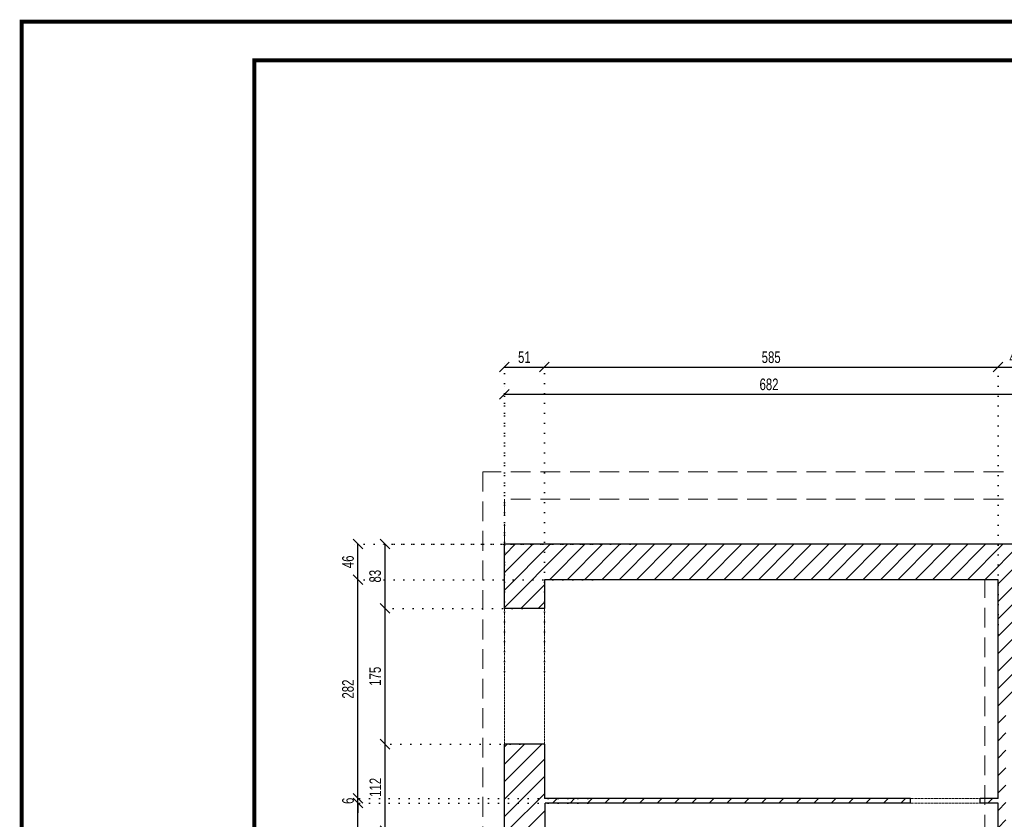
# Model space of a CAD drawing. Header units: millimetres. Extents: x 11149 to 111407, y -107619 to -23630.
# Tile 101 of 245: x 11149 to 12419, y -28161 to -27130. Entities that reach past the tile are written whole.
import ezdxf

# ---------------------------------------------------------------- set-up
doc = ezdxf.new("R2010")
doc.units = ezdxf.units.MM
doc.header["$LTSCALE"] = 2
for name, pattern in [('DOT', [6.35, 0, -6.35]), ('HIDDEN', [9.525, 6.35, -3.175]), ('HIDDENX2', [19.05, 12.7, -6.35])]:
    doc.linetypes.add(name, pattern=pattern)
doc.layers.get('0').update_dxf_attribs({"plot": 0})
doc.layers.get('Defpoints').update_dxf_attribs({"color": 1})
for name, color, linetype, lineweight in [('0_OPIS', 7, 'Continuous', 13), ('3DPLAN_A_WYSOKOŚCI ZMIANA', 144, 'HIDDENX2', 5), ('A_ściany mur', 2, 'Continuous', 30), ('e-cad_wymiary', 4, 'Continuous', 9)]:
    doc.layers.add(name, color=color, linetype=linetype, lineweight=lineweight)
doc.layers.add('3DPLAN_A_KRESKOWANIE 1', color=253, linetype='Continuous')
doc.styles.add('e-cad_1', font='arial.ttf', dxfattribs={"width": 0.7})
doc.dimstyles.new('e-cad_1_100_[cm]', dxfattribs={"dimscale": 10, "dimtxt": 1.5, "dimasz": 1.25, "dimexe": 1.25, "dimexo": 0.625, "dimgap": 0.5, "dimtad": 1, "dimdec": 0, "dimrnd": 1, "dimzin": 1, "dimtxsty": 'e-cad_1', "dimblk": 'OBLIQUE', "dimcen": 2.5, "dimclrd": 256, "dimclre": 252, "dimclrt": 7, "dimadec": 0, "dimazin": 0, "dimtfac": 1, "dimtix": 1, "dimtmove": 2, "dimatfit": 3, "dimldrblk": 'NONE', "dimfxl": 60, "dimfxlon": 1, "dimarcsym": 0})

# ---------------------------------------------------------------- blocks, each defined once
blk = doc.blocks.new('_OBLIQUE')
at = {"color": 0, "linetype": 'ByBlock', "lineweight": -2}
blk.add_line((-0.5, -0.5), (0.5, 0.5), dxfattribs=at)
blk = doc.blocks.new('*D296')
at = {"layer": 'Defpoints', "color": 0}
for p in [(11620.5, -28063.9), (11800.7, -28063.9), (11800.7, -28175.4)]:
    blk.add_point(p, dxfattribs=at)
at = {"layer": 'e-cad_wymiary', "color": 252, "linetype": 'DOT', "lineweight": -2}
for p, q in [((11794.5, -28063.9), (11608, -28063.9)), ((11794.5, -28175.4), (11608, -28175.4))]:
    blk.add_line(p, q, dxfattribs=at)
at = {"layer": 'e-cad_wymiary', "lineweight": -2}
blk.add_line((11620.5, -28175.4), (11620.5, -28063.9), dxfattribs=at)
at = {"layer": 'e-cad_wymiary', "lineweight": -2, "xscale": 12.5, "yscale": 12.5, "zscale": 12.5}
for p, rotation in [((11620.5, -28063.9), 90), ((11620.5, -28175.4), 270)]:
    blk.add_blockref('_OBLIQUE', p, dxfattribs=dict(at, rotation=rotation))
at = {"layer": 'e-cad_wymiary', "color": 7, "insert": (11608, -28119.6), "char_height": 15, "attachment_point": 5, "rotation": 90, "style": 'e-cad_1'}
blk.add_mtext('112', dxfattribs=at)
blk = doc.blocks.new('_None')
blk = doc.blocks.new('*D297')
at = {"layer": 'Defpoints', "color": 0}
for p in [(11620.5, -27888.9), (11803.6, -27888.9), (11800.7, -28063.9)]:
    blk.add_point(p, dxfattribs=at)
at = {"layer": 'e-cad_wymiary', "color": 252, "linetype": 'DOT', "lineweight": -2}
for p, q in [((11797.4, -27888.9), (11608, -27888.9)), ((11794.5, -28063.9), (11608, -28063.9))]:
    blk.add_line(p, q, dxfattribs=at)
at = {"layer": 'e-cad_wymiary', "lineweight": -2}
blk.add_line((11620.5, -28063.9), (11620.5, -27888.9), dxfattribs=at)
at = {"layer": 'e-cad_wymiary', "lineweight": -2, "xscale": 12.5, "yscale": 12.5, "zscale": 12.5}
for p, rotation in [((11620.5, -27888.9), 90), ((11620.5, -28063.9), 270)]:
    blk.add_blockref('_OBLIQUE', p, dxfattribs=dict(at, rotation=rotation))
at = {"layer": 'e-cad_wymiary', "color": 7, "insert": (11607.8, -27976.4), "char_height": 15, "attachment_point": 5, "rotation": 90, "style": 'e-cad_1'}
blk.add_mtext('175', dxfattribs=at)
blk = doc.blocks.new('*D298')
at = {"layer": 'Defpoints', "color": 0}
for p in [(11620.5, -27805.9), (11943, -27805.9), (11803.6, -27888.9)]:
    blk.add_point(p, dxfattribs=at)
at = {"layer": 'e-cad_wymiary', "color": 252, "linetype": 'DOT', "lineweight": -2}
for p, q in [((11936.7, -27805.9), (11608, -27805.9)), ((11797.4, -27888.9), (11608, -27888.9))]:
    blk.add_line(p, q, dxfattribs=at)
at = {"layer": 'e-cad_wymiary', "lineweight": -2}
blk.add_line((11620.5, -27888.9), (11620.5, -27805.9), dxfattribs=at)
at = {"layer": 'e-cad_wymiary', "lineweight": -2, "xscale": 12.5, "yscale": 12.5, "zscale": 12.5}
for p, rotation in [((11620.5, -27805.9), 90), ((11620.5, -27888.9), 270)]:
    blk.add_blockref('_OBLIQUE', p, dxfattribs=dict(at, rotation=rotation))
at = {"layer": 'e-cad_wymiary', "color": 7, "insert": (11607.8, -27847.4), "char_height": 15, "attachment_point": 5, "rotation": 90, "style": 'e-cad_1'}
blk.add_mtext('83', dxfattribs=at)
blk = doc.blocks.new('*D304')
at = {"layer": 'Defpoints', "color": 0}
for p in [(11585.5, -28139.9), (11888.3, -28139.9), (11936.8, -28418.9)]:
    blk.add_point(p, dxfattribs=at)
at = {"layer": 'e-cad_wymiary', "color": 252, "linetype": 'DOT', "lineweight": -2}
for p, q in [((11882, -28139.9), (11573, -28139.9)), ((11930.6, -28418.9), (11573, -28418.9))]:
    blk.add_line(p, q, dxfattribs=at)
at = {"layer": 'e-cad_wymiary', "lineweight": -2}
blk.add_line((11585.5, -28418.9), (11585.5, -28139.9), dxfattribs=at)
at = {"layer": 'e-cad_wymiary', "lineweight": -2, "xscale": 12.5, "yscale": 12.5, "zscale": 12.5}
for p, rotation in [((11585.5, -28139.9), 90), ((11585.5, -28418.9), 270)]:
    blk.add_blockref('_OBLIQUE', p, dxfattribs=dict(at, rotation=rotation))
at = {"layer": 'e-cad_wymiary', "color": 7, "insert": (11572.8, -28279.4), "char_height": 15, "attachment_point": 5, "rotation": 90, "style": 'e-cad_1'}
blk.add_mtext('279', dxfattribs=at)
blk = doc.blocks.new('*D305')
at = {"layer": 'Defpoints', "color": 0}
for p in [(11585.5, -28133.9), (11888.3, -28133.9), (11888.3, -28139.9)]:
    blk.add_point(p, dxfattribs=at)
at = {"layer": 'e-cad_wymiary', "lineweight": -2}
for p, q in [((11585.5, -28133.9), (11585.5, -28121.4)), ((11585.5, -28139.9), (11585.5, -28133.9)), ((11585.5, -28139.9), (11585.5, -28152.4))]:
    blk.add_line(p, q, dxfattribs=at)
at = {"layer": 'e-cad_wymiary', "color": 252, "linetype": 'DOT', "lineweight": -2}
for p, q in [((11882, -28133.9), (11573, -28133.9)), ((11882, -28139.9), (11573, -28139.9))]:
    blk.add_line(p, q, dxfattribs=at)
at = {"layer": 'e-cad_wymiary', "lineweight": -2, "xscale": 12.5, "yscale": 12.5, "zscale": 12.5}
for p, rotation in [((11585.5, -28133.9), 270), ((11585.5, -28139.9), 90)]:
    blk.add_blockref('_OBLIQUE', p, dxfattribs=dict(at, rotation=rotation))
at = {"layer": 'e-cad_wymiary', "color": 7, "insert": (11572.8, -28136.9), "char_height": 15, "attachment_point": 5, "rotation": 90, "style": 'e-cad_1'}
blk.add_mtext('6', dxfattribs=at)
blk = doc.blocks.new('*D306')
at = {"layer": 'Defpoints', "color": 0}
for p in [(11585.5, -27851.9), (11894.3, -27851.9), (11888.3, -28133.9)]:
    blk.add_point(p, dxfattribs=at)
at = {"layer": 'e-cad_wymiary', "color": 252, "linetype": 'DOT', "lineweight": -2}
for p, q in [((11888.1, -27851.9), (11573, -27851.9)), ((11882, -28133.9), (11573, -28133.9))]:
    blk.add_line(p, q, dxfattribs=at)
at = {"layer": 'e-cad_wymiary', "lineweight": -2}
blk.add_line((11585.5, -28133.9), (11585.5, -27851.9), dxfattribs=at)
at = {"layer": 'e-cad_wymiary', "lineweight": -2, "xscale": 12.5, "yscale": 12.5, "zscale": 12.5}
for p, rotation in [((11585.5, -27851.9), 90), ((11585.5, -28133.9), 270)]:
    blk.add_blockref('_OBLIQUE', p, dxfattribs=dict(at, rotation=rotation))
at = {"layer": 'e-cad_wymiary', "color": 7, "insert": (11572.8, -27992.9), "char_height": 15, "attachment_point": 5, "rotation": 90, "style": 'e-cad_1'}
blk.add_mtext('282', dxfattribs=at)
blk = doc.blocks.new('*D307')
at = {"layer": 'Defpoints', "color": 0}
for p in [(11585.5, -27805.9), (11894.3, -27805.9), (11894.3, -27851.9)]:
    blk.add_point(p, dxfattribs=at)
at = {"layer": 'e-cad_wymiary', "color": 252, "linetype": 'DOT', "lineweight": -2}
for p, q in [((11888.1, -27805.9), (11573, -27805.9)), ((11888.1, -27851.9), (11573, -27851.9))]:
    blk.add_line(p, q, dxfattribs=at)
at = {"layer": 'e-cad_wymiary', "lineweight": -2}
blk.add_line((11585.5, -27851.9), (11585.5, -27805.9), dxfattribs=at)
at = {"layer": 'e-cad_wymiary', "lineweight": -2, "xscale": 12.5, "yscale": 12.5, "zscale": 12.5}
for p, rotation in [((11585.5, -27805.9), 90), ((11585.5, -27851.9), 270)]:
    blk.add_blockref('_OBLIQUE', p, dxfattribs=dict(at, rotation=rotation))
at = {"layer": 'e-cad_wymiary', "color": 7, "insert": (11572.8, -27828.9), "char_height": 15, "attachment_point": 5, "rotation": 90, "style": 'e-cad_1'}
blk.add_mtext('46', dxfattribs=at)
blk = doc.blocks.new('*D308')
at = {"layer": 'Defpoints', "color": 0}
for p in [(12457, -27612.9), (12457, -27834.9), (11774.5, -27851.9)]:
    blk.add_point(p, dxfattribs=at)
at = {"layer": 'e-cad_wymiary', "color": 252, "linetype": 'DOT', "lineweight": -2}
for p, q in [((11774.5, -27845.6), (11774.5, -27600.4)), ((12457, -27828.6), (12457, -27600.4))]:
    blk.add_line(p, q, dxfattribs=at)
at = {"layer": 'e-cad_wymiary', "lineweight": -2}
blk.add_line((11774.5, -27612.9), (12457, -27612.9), dxfattribs=at)
at = {"layer": 'e-cad_wymiary', "lineweight": -2, "xscale": 12.5, "yscale": 12.5, "zscale": 12.5, "rotation": 180}
blk.add_blockref('_OBLIQUE', (11774.5, -27612.9), dxfattribs=at)
at = {"layer": 'e-cad_wymiary', "lineweight": -2, "xscale": 12.5, "yscale": 12.5, "zscale": 12.5}
blk.add_blockref('_OBLIQUE', (12457, -27612.9), dxfattribs=at)
at = {"layer": 'e-cad_wymiary', "color": 7, "insert": (12115.7, -27600.2), "char_height": 15, "attachment_point": 5, "style": 'e-cad_1'}
blk.add_mtext('682', dxfattribs=at)
blk = doc.blocks.new('*D333')
at = {"layer": 'Defpoints', "color": 0}
for p in [(11826, -27577.9), (11774.5, -27976.4), (11826, -27976.4)]:
    blk.add_point(p, dxfattribs=at)
at = {"layer": 'e-cad_wymiary', "color": 252, "linetype": 'DOT', "lineweight": -2}
for p, q in [((11774.5, -27970.1), (11774.5, -27565.4)), ((11826, -27970.1), (11826, -27565.4))]:
    blk.add_line(p, q, dxfattribs=at)
at = {"layer": 'e-cad_wymiary', "lineweight": -2}
blk.add_line((11774.5, -27577.9), (11826, -27577.9), dxfattribs=at)
at = {"layer": 'e-cad_wymiary', "lineweight": -2, "xscale": 12.5, "yscale": 12.5, "zscale": 12.5, "rotation": 180}
blk.add_blockref('_OBLIQUE', (11774.5, -27577.9), dxfattribs=at)
at = {"layer": 'e-cad_wymiary', "lineweight": -2, "xscale": 12.5, "yscale": 12.5, "zscale": 12.5}
blk.add_blockref('_OBLIQUE', (11826, -27577.9), dxfattribs=at)
at = {"layer": 'e-cad_wymiary', "color": 7, "insert": (11800.2, -27565.2), "char_height": 15, "attachment_point": 5, "style": 'e-cad_1'}
blk.add_mtext('51', dxfattribs=at)
blk = doc.blocks.new('*D334')
at = {"layer": 'Defpoints', "color": 0}
for p in [(12411, -27577.9), (12411, -27928.7), (11826, -27976.4)]:
    blk.add_point(p, dxfattribs=at)
at = {"layer": 'e-cad_wymiary', "color": 252, "linetype": 'DOT', "lineweight": -2}
for p, q in [((11826, -27970.1), (11826, -27565.4)), ((12411, -27922.4), (12411, -27565.4))]:
    blk.add_line(p, q, dxfattribs=at)
at = {"layer": 'e-cad_wymiary', "lineweight": -2}
blk.add_line((11826, -27577.9), (12411, -27577.9), dxfattribs=at)
at = {"layer": 'e-cad_wymiary', "lineweight": -2, "xscale": 12.5, "yscale": 12.5, "zscale": 12.5, "rotation": 180}
blk.add_blockref('_OBLIQUE', (11826, -27577.9), dxfattribs=at)
at = {"layer": 'e-cad_wymiary', "lineweight": -2, "xscale": 12.5, "yscale": 12.5, "zscale": 12.5}
blk.add_blockref('_OBLIQUE', (12411, -27577.9), dxfattribs=at)
at = {"layer": 'e-cad_wymiary', "color": 7, "insert": (12118.5, -27565.2), "char_height": 15, "attachment_point": 5, "style": 'e-cad_1'}
blk.add_mtext('585', dxfattribs=at)
blk = doc.blocks.new('*D335')
at = {"layer": 'Defpoints', "color": 0}
for p in [(12457, -27577.9), (12411, -27928.7), (12457, -27924)]:
    blk.add_point(p, dxfattribs=at)
at = {"layer": 'e-cad_wymiary', "color": 252, "linetype": 'DOT', "lineweight": -2}
for p, q in [((12411, -27922.4), (12411, -27565.4)), ((12457, -27917.7), (12457, -27565.4))]:
    blk.add_line(p, q, dxfattribs=at)
at = {"layer": 'e-cad_wymiary', "lineweight": -2}
blk.add_line((12411, -27577.9), (12457, -27577.9), dxfattribs=at)
at = {"layer": 'e-cad_wymiary', "lineweight": -2, "xscale": 12.5, "yscale": 12.5, "zscale": 12.5, "rotation": 180}
blk.add_blockref('_OBLIQUE', (12411, -27577.9), dxfattribs=at)
at = {"layer": 'e-cad_wymiary', "lineweight": -2, "xscale": 12.5, "yscale": 12.5, "zscale": 12.5}
blk.add_blockref('_OBLIQUE', (12457, -27577.9), dxfattribs=at)
at = {"layer": 'e-cad_wymiary', "color": 7, "insert": (12434, -27565.2), "char_height": 15, "attachment_point": 5, "style": 'e-cad_1'}
blk.add_mtext('46', dxfattribs=at)

msp = doc.modelspace()

# ---------------------------------------------------------------- hatches: boundary and pattern name
at = {"layer": '3DPLAN_A_KRESKOWANIE 1'}
h = msp.add_hatch(dxfattribs=at)
h.set_pattern_fill('ANSI31', color=256, scale=5, style=0)
h.set_pattern_definition([(45, (15147.047, -29342.012), (-11.22532, 11.22532), [])])
h.paths.add_polyline_path([(15208.99, -29306.89), (15087.99, -29306.89), (15087.99, -29384.89), (15208.99, -29384.89)])
h.paths.add_polyline_path([(16677.49, -29121.89), (16623.99, -29121.89), (16623.99, -29308.89), (16290.99, -29308.89), (16290.99, -29384.89), (16677.49, -29384.89)])
h.paths.add_polyline_path([(16115.99, -29308.89), (16047.99, -29308.89), (16047.99, -29148.89), (16014.99, -29148.89), (16014.99, -29308.89), (15977.99, -29308.89), (15977.99, -29384.89), (16115.99, -29384.89)])
h.paths.add_polyline_path([(15802.99, -29308.89), (15767.99, -29308.89), (15767.99, -28746.89), (15772.99, -28746.89), (15772.99, -28712.89), (15691.99, -28712.89), (15691.99, -28642.89), (15671.99, -28642.89), (15671.99, -28710.89), (15658.99, -28710.89), (15658.99, -28746.89), (15736.99, -28746.89), (15736.99, -29058.89), (15726.99, -29058.89), (15726.99, -29069.89), (15736.99, -29069.89), (15736.99, -29306.89), (15689.99, -29306.89), (15689.99, -29384.89), (15802.99, -29384.89)])
h.paths.add_polyline_path([(16443.99, -28715.89), (16348.99, -28715.89), (16348.99, -28647.89), (16324.99, -28647.89), (16324.99, -28715.89), (16097.99, -28715.89), (16097.99, -28691.89), (16056.99, -28691.89), (16056.99, -28450.89), (16068.99, -28450.89), (16068.99, -28440.89), (16324.99, -28440.89), (16324.99, -28557.89), (16348.99, -28557.89), (16348.99, -28439.89), (16623.99, -28439.89), (16623.99, -28481.89), (16677.49, -28481.89), (16677.49, -28090.89), (16618.99, -28090.89), (16618.99, -28420.89), (15614.99, -28420.89), (15614.99, -28441.89), (15671.99, -28441.89), (15671.99, -28522.89), (15691.99, -28522.89), (15691.99, -28438.89), (16026.99, -28438.89), (16026.99, -28712.89), (15892.99, -28712.89), (15892.99, -28746.89), (16014.99, -28746.89), (16014.99, -28802.89), (16047.99, -28802.89), (16047.99, -28747.89), (16069.99, -28747.89), (16069.99, -28744.89), (16443.99, -28744.89)])
h.paths.add_polyline_path([(16677.49, -28681.89), (16623.99, -28681.89), (16623.99, -28715.89), (16533.99, -28715.89), (16533.99, -28744.89), (16623.99, -28744.89), (16623.99, -28782.89), (16677.49, -28782.89)])
h.paths.add_polyline_path([(16677.49, -28566.89), (16623.99, -28566.89), (16623.99, -28601.89), (16677.49, -28601.89)])
h.paths.add_polyline_path([(16677.49, -28867.89), (16623.99, -28867.89), (16623.99, -28916.89), (16677.49, -28916.89)])
h.paths.add_polyline_path([(16677.49, -27805.89), (15967.99, -27805.89), (15967.99, -27862.89), (16618.99, -27862.89), (16618.99, -27970.89), (16677.49, -27970.89)])
h.paths.add_polyline_path([(15500.99, -27805.89), (15380.99, -27805.89), (15380.99, -27867.89), (15454.99, -27867.89), (15454.99, -28420.89), (14450.99, -28420.89), (14450.99, -28435.89), (14331.99, -28435.89), (14331.99, -28420.89), (14227.99, -28420.89), (14227.99, -28435.89), (14207.99, -28435.89), (14207.99, -28467.89), (14230.99, -28467.89), (14230.99, -28496.89), (14276.99, -28496.89), (14276.99, -28467.89), (14827.99, -28467.89), (14827.99, -28490.89), (14866.99, -28490.89), (14866.99, -28439.89), (15420.99, -28439.89), (15420.99, -28504.89), (15467.99, -28504.89), (15467.99, -28441.89), (15494.99, -28441.89), (15494.99, -28420.89), (15467.99, -28420.89), (15467.99, -27862.89), (15500.99, -27862.89)])
h.paths.add_polyline_path([(15792.99, -27805.89), (15675.99, -27805.89), (15675.99, -27862.89), (15792.99, -27862.89)])
h.paths.add_polyline_path([(14935.99, -28756.89), (15425.99, -28756.89), (15425.99, -29306.89), (15383.99, -29306.89), (15383.99, -29384.89), (15514.99, -29384.89), (15514.99, -29306.89), (15441.99, -29306.89), (15441.99, -29069.89), (15636.99, -29069.89), (15636.99, -29058.89), (15441.99, -29058.89), (15441.99, -28772.89), (15466.99, -28772.89), (15466.99, -28746.89), (15568.99, -28746.89), (15568.99, -28710.89), (15467.99, -28710.89), (15467.99, -28677.89), (15420.99, -28677.89), (15420.99, -28720.89), (14866.99, -28720.89), (14866.99, -28640.89), (14827.99, -28640.89), (14827.99, -28721.89), (14417.99, -28721.89), (14417.99, -28756.89), (14765.99, -28756.89), (14765.99, -28833.89), (14935.99, -28833.89)])
h.paths.add_polyline_path([(14912.99, -29306.89), (14891.99, -29306.89), (14891.99, -28974.89), (14421.99, -28974.89), (14421.99, -28984.89), (14884.99, -28984.89), (14884.99, -29310.89), (14777.99, -29310.89), (14777.99, -29384.89), (14912.99, -29384.89)])
h.paths.add_polyline_path([(14602.99, -29310.89), (14487.99, -29310.89), (14487.99, -29384.89), (14602.99, -29384.89)])
h.paths.add_polyline_path([(14312.99, -29310.89), (14262.99, -29310.89), (14262.99, -28984.89), (14341.99, -28984.89), (14341.99, -28974.89), (14262.99, -28974.89), (14262.99, -28756.89), (14297.99, -28756.89), (14297.99, -28721.89), (14276.99, -28721.89), (14276.99, -28667.89), (14228.99, -28667.89), (14228.99, -28721.89), (13922.99, -28721.89), (13922.99, -28754.89), (13935.99, -28754.89), (13935.99, -28884.89), (13953.99, -28884.89), (13953.99, -28754.89), (14226.99, -28754.89), (14226.99, -29323.89), (14186.99, -29323.89), (14186.99, -29384.89), (14312.99, -29384.89)])
h.paths.add_polyline_path([(14011.99, -29323.89), (13953.99, -29323.89), (13953.99, -28979.89), (13935.99, -28979.89), (13935.99, -29320.89), (13895.99, -29320.89), (13895.99, -29384.89), (14011.99, -29384.89)])
h.paths.add_polyline_path([(13720.99, -29320.89), (13668.99, -29320.89), (13668.99, -29039.89), (13722.99, -29039.89), (13722.99, -28875.89), (13664.99, -28875.89), (13664.99, -28769.89), (13673.99, -28769.89), (13673.99, -28754.89), (13832.99, -28754.89), (13832.99, -28721.89), (13810.99, -28721.89), (13810.99, -28684.89), (13793.99, -28684.89), (13793.99, -28721.89), (13683.99, -28721.89), (13683.99, -28682.89), (13649.99, -28682.89), (13629.99, -28682.89), (13629.99, -28715.89), (13626.99, -28715.89), (13626.99, -28933.89), (13626.99, -28950.89), (13626.99, -29316.89), (13584.99, -29316.89), (13584.99, -29384.89), (13720.99, -29384.89)])
h.paths.add_polyline_path([(13668.99, -27956.89), (13700.99, -27956.89), (13700.99, -27866.89), (13703.99, -27866.89), (13703.99, -27805.89), (13681.49, -27805.89), (13681.49, -27747.89), (13559.97, -27747.89), (13559.97, -27794.89), (13623.99, -27794.89), (13623.99, -27856.89), (13640.99, -27856.89), (13640.99, -28135.89), (13216.99, -28135.89), (13216.99, -28434.89), (13209.99, -28434.89), (13209.99, -28463.89), (13216.99, -28463.89), (13305.2, -28463.89), (13305.2, -28429.89), (13252.2, -28429.89), (13252.2, -28179.89), (13371.2, -28179.89), (13371.2, -28242.89), (13424.2, -28242.89), (13424.2, -28429.89), (13395.2, -28429.89), (13395.2, -28463.89), (13521.99, -28463.89), (13521.99, -28429.89), (13434.99, -28429.89), (13434.99, -28240.89), (13487.99, -28240.89), (13487.99, -28181.89), (13633.99, -28181.89), (13633.99, -28242.89), (13633.99, -28416.89), (13620.99, -28416.89), (13620.99, -28429.89), (13611.99, -28429.89), (13611.99, -28463.89), (13629.99, -28463.89), (13629.99, -28532.89), (13649.99, -28532.89), (13649.99, -28521.89), (13683.99, -28521.89), (13683.99, -28467.89), (13793.99, -28467.89), (13793.99, -28534.89), (13810.99, -28534.89), (13810.99, -28467.89), (13836.99, -28467.89), (13836.99, -28435.89), (13668.99, -28435.89)])
h.paths.add_polyline_path([(14010.99, -27805.89), (13878.99, -27805.89), (13878.99, -27866.89), (13932.99, -27866.89), (13932.99, -28435.89), (13921.99, -28435.89), (13921.99, -28467.89), (14077.99, -28467.89), (14077.99, -28435.89), (13960.99, -28435.89), (13960.99, -27867.89), (14010.99, -27867.89)])
h.paths.add_polyline_path([(14308.99, -27805.89), (14185.99, -27805.89), (14185.99, -27867.89), (14308.99, -27867.89)])
h.paths.add_polyline_path([(14607.99, -27805.89), (14483.99, -27805.89), (14483.99, -27867.89), (14607.99, -27867.89)])
h.paths.add_polyline_path([(14903.99, -27805.89), (14782.99, -27805.89), (14782.99, -27867.89), (14903.99, -27867.89)])
h.paths.add_polyline_path([(15205.99, -27805.89), (15078.99, -27805.89), (15078.99, -27867.89), (15205.99, -27867.89)])
h.paths.add_polyline_path([(12480.84, -29301.89), (12411.84, -29301.89), (12411.84, -28913.89), (12510.99, -28913.89), (12510.99, -28896.89), (12411.99, -28896.89), (12411.99, -28889.89), (12391.99, -28889.89), (12391.99, -29317.89), (11837.99, -29317.89), (11837.99, -29070.89), (11781.49, -29070.89), (11781.49, -29384.89), (12480.84, -29384.89)])
h.paths.add_polyline_path([(12297.99, -28133.89), (11825.99, -28133.89), (11825.99, -28063.89), (11774.49, -28063.89), (11774.49, -28175.39), (11826.99, -28175.39), (11826.99, -28139.89), (12297.99, -28139.89)])
h.paths.add_polyline_path([(11825.99, -27851.89), (12410.99, -27851.89), (12410.99, -28133.89), (12387.99, -28133.89), (12387.99, -28139.89), (12410.99, -28139.89), (12410.99, -28286.89), (12426.99, -28286.89), (12426.99, -28228.89), (12531.99, -28228.89), (12531.99, -28218.89), (12420.99, -28218.89), (12420.99, -28006.89), (12456.99, -28006.89), (12456.99, -27863.89), (12456.99, -27805.89), (11774.49, -27805.89), (11774.49, -27888.89), (11825.99, -27888.89)])
h.paths.add_polyline_path([(12769.99, -27805.89), (12661.49, -27805.89), (12626.99, -27805.89), (12626.99, -27863.89), (12769.99, -27863.89)])
h.paths.add_polyline_path([(13027.49, -27747.89), (13027.49, -27805.89), (13026.62, -27805.89), (12939.99, -27805.89), (12939.99, -27832.39), (12939.99, -27837.39), (12939.99, -27863.89), (12939.99, -27933.89), (12975.99, -27933.89), (12975.99, -28098.89), (12975.99, -28116.34), (12975.99, -28218.89), (12778.19, -28218.89), (12768.19, -28218.89), (12669.19, -28218.89), (12631.99, -28218.89), (12631.99, -28220.23), (12631.99, -28227.55), (12631.99, -28228.89), (12648.99, -28228.89), (12648.99, -28462.89), (12689.46, -28462.89), (12694.99, -28462.89), (12694.99, -28448.19), (12694.99, -28441.59), (12694.99, -28426.89), (12689.46, -28426.89), (12667.99, -28426.89), (12667.99, -28375.66), (12667.99, -28325.66), (12667.99, -28237.89), (12842.99, -28237.89), (12851.99, -28237.89), (12979.99, -28237.89), (12979.99, -28266.81), (12979.99, -28305.03), (12979.99, -28326.89), (12979.99, -28339.89), (12979.99, -28368.31), (12979.99, -28406.53), (12979.99, -28426.89), (12851.99, -28426.89), (12842.99, -28426.89), (12784.99, -28426.89), (12784.99, -28441.59), (12784.99, -28448.19), (12784.99, -28462.89), (12784.99, -28541.89), (12789.73, -28541.89), (12797.24, -28541.89), (12801.99, -28541.89), (12801.99, -28461.89), (12922.99, -28461.89), (12937.99, -28461.89), (12937.99, -28505.89), (13026.62, -28505.89), (13030.99, -28505.89), (13030.99, -28463.89), (13089.99, -28463.89), (13089.99, -28452.39), (13089.99, -28446.38), (13089.99, -28434.89), (13070.99, -28434.89), (13070.99, -28421.89), (13057.99, -28421.89), (13057.99, -27857.89), (13067.99, -27857.89), (13067.99, -27794.89), (13073.99, -27794.89), (13073.99, -27747.89), (13062.49, -27747.89)])
h.paths.add_polyline_path([(13212, -27747.89), (13444.97, -27747.89), (13444.97, -27767.89), (13444.97, -27772.89), (13444.97, -27794.89), (13312.02, -27794.89), (13301.84, -27794.89), (13199.99, -27794.89), (13199.99, -27747.89)])
h.paths.add_polyline_path([(12783.84, -29301.89), (12725.84, -29301.89), (12725.84, -28870.89), (12709.99, -28870.89), (12709.99, -28896.89), (12609.99, -28896.89), (12609.99, -28913.89), (12709.84, -28913.89), (12709.84, -29301.89), (12653.84, -29301.89), (12653.84, -29384.89), (12783.84, -29384.89)])
h.paths.add_polyline_path([(13499.99, -29316.89), (13465.99, -29316.89), (13465.99, -29245.89), (13459.99, -29245.89), (13459.99, -29229.89), (13436.49, -29229.89), (13433.49, -29229.89), (13433.49, -29384.89), (13499.99, -29384.89)])
h.paths.add_polyline_path([(13076.99, -28849.89), (13049.99, -28849.89), (13049.99, -28933.89), (13096.99, -28933.89), (13096.99, -29041.89), (13049.99, -29041.89), (13049.99, -29319.89), (13104.99, -29319.89), (13104.99, -29384.89), (12956.84, -29384.89), (12956.84, -29301.89), (12994.84, -29301.89), (12994.84, -28922.89), (12952.84, -28922.89), (12952.84, -28790.89), (12994.84, -28790.89), (12994.84, -28731.89), (12725.84, -28731.89), (12725.84, -28772.89), (12709.99, -28772.89), (12709.99, -28746.89), (12685.99, -28746.89), (12685.99, -28715.89), (12784.99, -28715.89), (12784.99, -28691.89), (12801.99, -28691.89), (12801.99, -28715.89), (12937.99, -28715.89), (12937.99, -28683.89), (13030.99, -28683.89), (13030.99, -28716.89), (13076.99, -28716.89), (13076.99, -28832.89)])
h.paths.add_polyline_path([(13227.99, -29319.89), (13187.99, -29319.89), (13187.99, -29384.89), (13289.49, -29384.89), (13289.49, -29229.89), (13286.49, -29229.89), (13286.49, -29223.89), (13286.49, -29062.89), (13286.49, -29056.89), (13274.99, -29056.89), (13274.99, -29029.93), (13246.99, -29029.93), (13246.99, -29169.89), (13236.99, -29169.89), (13236.99, -29242.89), (13227.99, -29242.89)])
h.paths.add_polyline_path([(12383.99, -28455.89), (12401.99, -28455.81), (12401.99, -28523.89), (12426.99, -28523.89), (12426.99, -28376.89), (12410.99, -28376.89), (12410.99, -28408.89), (12393.99, -28408.89), (12393.99, -28418.89), (11826.99, -28418.89), (11826.99, -28350.39), (11774.49, -28350.39), (11774.49, -28429.89), (11562.49, -28429.89), (11562.49, -28493.89), (11595.99, -28493.89), (11595.99, -28452.89), (11776.99, -28452.89), (11776.99, -28490.89), (11826.99, -28490.89), (11826.99, -28455.89)])
h.paths.add_polyline_path([(12401.99, -28658.89), (12401.99, -28679.89), (12383.99, -28679.89), (12341.99, -28679.89), (12341.99, -28709.89), (11826.99, -28709.89), (11826.99, -28670.89), (11776.99, -28670.89), (11776.99, -28709.89), (11595.99, -28709.89), (11595.99, -28673.89), (11562.49, -28673.89), (11562.49, -28763.89), (11781.49, -28763.89), (11781.49, -28800.89), (11837.99, -28800.89), (11837.99, -28746.89), (12391.99, -28746.89), (12391.99, -28790.89), (12411.99, -28790.89), (12411.99, -28762.89), (12427.99, -28762.89), (12427.99, -28746.89), (12568.99, -28746.89), (12568.99, -28715.89), (12455.99, -28715.89), (12455.99, -28670.89), (12426.99, -28670.89), (12426.99, -28658.89)])

# ---------------------------------------------------------------- linework, layer by layer
at = {"layer": '0_OPIS', "const_width": 5}
for points in [[(11151.87, -27132.55), (17451.87, -27132.55), (17451.87, -30102.55), (11151.87, -30102.55)], [(11451.87, -27182.55), (17401.87, -27182.55), (17401.87, -30052.55), (11451.87, -30052.55)]]:
    msp.add_lwpolyline(points, close=True, dxfattribs=at)
at = {"layer": '3DPLAN_A_WYSOKOŚCI ZMIANA'}
for p, q in [((11746.49, -27712.89), (11746.49, -28429.89)), ((13027.49, -27712.89), (11746.49, -27712.89)), ((13027.49, -27747.89), (11774.49, -27747.89)), ((11774.49, -27805.89), (11774.49, -27747.89)), ((12393.99, -28408.89), (12393.99, -27851.89))]:
    msp.add_line(p, q, dxfattribs=at)
at = {"layer": 'A_ściany mur', "ltscale": 0.1}
for p, q in [((11774.49, -27888.89), (11774.49, -27805.89)), ((11774.49, -27805.89), (12456.99, -27805.89)), ((12410.99, -27851.89), (11825.99, -27851.89)), ((11825.99, -27851.89), (11825.99, -27888.89)), ((12410.99, -28133.89), (12410.99, -27851.89)), ((11825.99, -27888.89), (11774.49, -27888.89)), ((11825.99, -28063.89), (11774.49, -28063.89)), ((11774.49, -28175.39), (11774.49, -28063.89)), ((11825.99, -28063.89), (11825.99, -28133.89)), ((12297.99, -28133.89), (11825.99, -28133.89)), ((12297.99, -28139.89), (12297.99, -28133.89)), ((12410.99, -28133.89), (12387.99, -28133.89)), ((12387.99, -28139.89), (12387.99, -28133.89)), ((11826.99, -28175.39), (11826.99, -28139.89)), ((12297.99, -28139.89), (11826.99, -28139.89)), ((12410.99, -28139.89), (12387.99, -28139.89)), ((12410.99, -28286.89), (12410.99, -28139.89))]:
    msp.add_line(p, q, dxfattribs=at)
at = {"layer": 'A_ściany mur', "color": 4, "linetype": 'HIDDEN', "lineweight": 5, "ltscale": 0.1}
for p, q in [((11774.49, -27888.89), (11774.49, -28063.89)), ((11825.99, -27888.89), (11825.99, -28063.89)), ((12297.99, -28133.89), (12387.99, -28133.89)), ((12297.99, -28139.89), (12387.99, -28139.89))]:
    msp.add_line(p, q, dxfattribs=at)

# ---------------------------------------------------------------- dimensions: what is measured, and where the dimension line sits
at = {"layer": 'e-cad_wymiary'}
for base, p1, p2, picture, middle in [((11825.98523967, -27577.88925649), (11774.48523967, -27976.38925649), (11825.98523967, -27976.38925649), '*D333', (11800.23523967, -27565.23066167)), ((12410.99, -27577.89), (11825.99, -27976.39), (12410.99, -27928.69), '*D334', (12118.49, -27565.23)), ((12456.99, -27577.89), (12410.99, -27928.69), (12456.99, -27923.96), '*D335', (12433.99, -27565.23)), ((12456.98523967, -27612.88925649), (11774.48523967, -27851.88925649), (12456.98523967, -27834.88925649), '*D308', (12115.73523967, -27600.23066167))]:
    dim = msp.add_linear_dim(base=base, p1=p1, p2=p2, dimstyle='e-cad_1_100_[cm]', dxfattribs=at)
    dim.commit()
    dim.dimension.update_dxf_attribs({"geometry": picture, "text_midpoint": middle})
for base, p1, p2, picture, middle in [((11585.49, -27805.89), (11894.33, -27851.89), (11894.33, -27805.89), '*D307', (11572.83, -27828.89)), ((11620.49, -27805.89), (11803.64, -27888.89), (11942.99, -27805.89), '*D298', (11607.82, -27847.39)), ((11585.49, -27851.89), (11888.29, -28133.89), (11894.33, -27851.89), '*D306', (11572.83, -27992.89)), ((11620.49, -27888.89), (11800.74, -28063.89), (11803.64, -27888.89), '*D297', (11607.83, -27976.39)), ((11620.48523967, -28063.88925649), (11800.73523967, -28175.38925649), (11800.73523967, -28063.88925649), '*D296', (11607.9545439, -28119.63925649)), ((11585.49, -28133.89), (11888.29, -28139.89), (11888.29, -28133.89), '*D305', (11572.83, -28136.89)), ((11585.49, -28139.89), (11936.81, -28418.89), (11888.29, -28139.89), '*D304', (11572.83, -28279.39))]:
    dim = msp.add_linear_dim(base=base, p1=p1, p2=p2, angle=90, dimstyle='e-cad_1_100_[cm]', dxfattribs=at)
    dim.commit()
    dim.dimension.update_dxf_attribs({"geometry": picture, "text_midpoint": middle})

doc.saveas('drawing.dxf')
